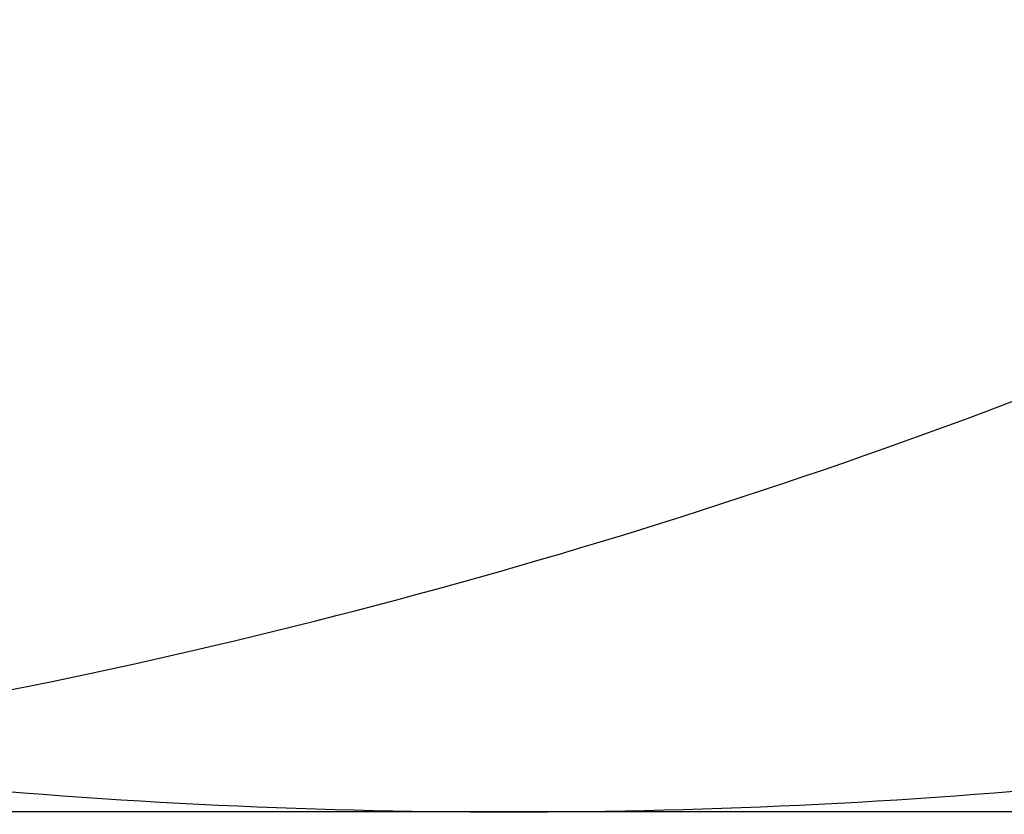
# Model space of a CAD drawing. Header units: millimetres. Extents: x 38.6 to 99.8, y -127.8 to -66.6.
# Tile 210 of 256: x 43.49103 to 43.49734, y -97.22943 to -97.22435. Entities that reach past the tile are written whole.
import ezdxf

# ---------------------------------------------------------------- set-up
doc = ezdxf.new("R2010")
doc.units = ezdxf.units.MM
doc.header["$MEASUREMENT"] = 0
doc.layers.add('Malia Hocker', color=7, linetype='Continuous', true_color=0x000000)

msp = doc.modelspace()

# ---------------------------------------------------------------- linework, layer by layer
at = {"layer": 'Malia Hocker'}
for points in [[(43.4097937, -97.1794134, 4.954028), (43.4097937, -97.1294134, 4.954028), (43.4546518, -97.1294134, 4.9761149), (43.4995098, -97.1294134, 4.9982017), (43.4995098, -97.1794134, 4.9982017), (43.4995098, -97.2294134, 4.9982017), (43.4546518, -97.2294134, 4.9761149), (43.4097937, -97.2294134, 4.954028), (43.4097937, -97.1794134, 4.954028)], [(43.4385328, -97.1794134, 4.9033543), (43.4385328, -97.1294134, 4.9033543), (43.4831279, -97.1294134, 4.9259641), (43.5277229, -97.1294134, 4.9485739), (43.5277229, -97.1794134, 4.9485739), (43.5277229, -97.2294134, 4.9485739), (43.4831279, -97.2294134, 4.9259641), (43.4385328, -97.2294134, 4.9033543), (43.4385328, -97.1794134, 4.9033543)], [(43.4498152, -97.1794134, 4.8839319), (43.4498152, -97.1294134, 4.8839319), (43.4941652, -97.1294134, 4.9070186), (43.5385152, -97.1294134, 4.9301053), (43.5385152, -97.1794134, 4.9301053), (43.5385152, -97.2294134, 4.9301053), (43.4941652, -97.2294134, 4.9070186), (43.4498152, -97.2294134, 4.8839319), (43.4498152, -97.1794134, 4.8839319)]]:
    msp.add_rational_spline(points, [1, 0.707106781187, 1, 0.707106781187, 1, 0.707106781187, 1, 0.707106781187, 1], degree=2, knots=[0, 0, 0, 0.785398, 0.785398, 1.570796, 1.570796, 2.356194, 2.356194, 3.141593, 3.141593, 3.141593], dxfattribs=at)
msp.add_open_spline([(45.0564204, -97.2294134, 3.930294), (44.9377653, -97.2294134, 3.9398009), (44.6987017, -97.2294134, 3.9806978), (44.3542959, -97.2294134, 4.1065879), (44.0351384, -97.2294134, 4.295768), (43.757835, -97.2294134, 4.539173), (43.5881978, -97.2294134, 4.754247), (43.5052423, -97.2294134, 4.8878849), (43.4771266, -97.2294134, 4.9362376), (43.439099, -97.2294134, 5.0034495), (43.3060131, -97.2294134, 5.2467522), (43.1012209, -97.2294134, 5.673284), (42.8633878, -97.2294134, 6.2730882), (42.6539026, -97.2294134, 6.9070955), (42.4693212, -97.2294134, 7.5714745), (42.3064, -97.2294134, 8.2618638), (42.1617745, -97.2294134, 8.9744234), (42.0321913, -97.2294134, 9.7049277), (41.9143498, -97.2294134, 10.4494297), (41.8050076, -97.2294134, 11.2035971), (41.7149903, -97.2294134, 11.8606155), (41.6399295, -97.2294134, 12.4172264), (41.5113933, -97.2294134, 13.374245), (41.2313047, -97.2294134, 15.4889855), (40.812349, -97.2294134, 18.7631218), (40.3327243, -97.2294134, 22.6951683), (39.8762399, -97.2294134, 26.6301998), (39.5151344, -97.2294134, 29.9117914), (39.2794445, -97.2294134, 32.1445277), (39.1706294, -97.2294134, 33.1957839), (39.0763368, -97.2294134, 34.1167036), (38.9610411, -97.2294134, 35.3008896), (38.8749241, -97.2294134, 36.4873054), (38.837453, -97.2294134, 37.2913227), (38.8227569, -97.2294134, 37.7197736), (38.8125311, -97.2294135, 38.1690523), (38.8065206, -97.2294139, 38.6274559), (38.8046329, -97.2294147, 39.088238), (38.8070511, -97.229416, 39.5497803), (38.8143676, -97.2294177, 40.0100101), (38.8274718, -97.2294197, 40.4651811), (38.8474887, -97.2294219, 40.911587), (38.8757091, -97.2294243, 41.3450382), (38.9134841, -97.2294266, 41.760921), (38.9468947, -97.2294281, 42.0310816), (38.9659647, -97.2294288, 42.1624059)], degree=3, knots=[0, 0, 0, 0, 3.571401, 7.244139, 10.959035, 14.652732, 18.263992, 19.147437, 19.366876, 19.94368, 21.463892, 27.683001, 34.131585, 40.810182, 47.708912, 54.809938, 62.08941, 69.518986, 77.067021, 84.699517, 92.380894, 96.963847, 101.5468, 121.349969, 160.960163, 200.570356, 240.186301, 279.802246, 299.611886, 307.538921, 311.509824, 327.384456, 343.231687, 347.188613, 351.533532, 356.088975, 360.673796, 365.285921, 369.910662, 374.523022, 379.090004, 383.572965, 387.930035, 392.118631, 396.098104, 396.098104, 396.098104, 396.098104], dxfattribs=at)

doc.saveas('drawing.dxf')
